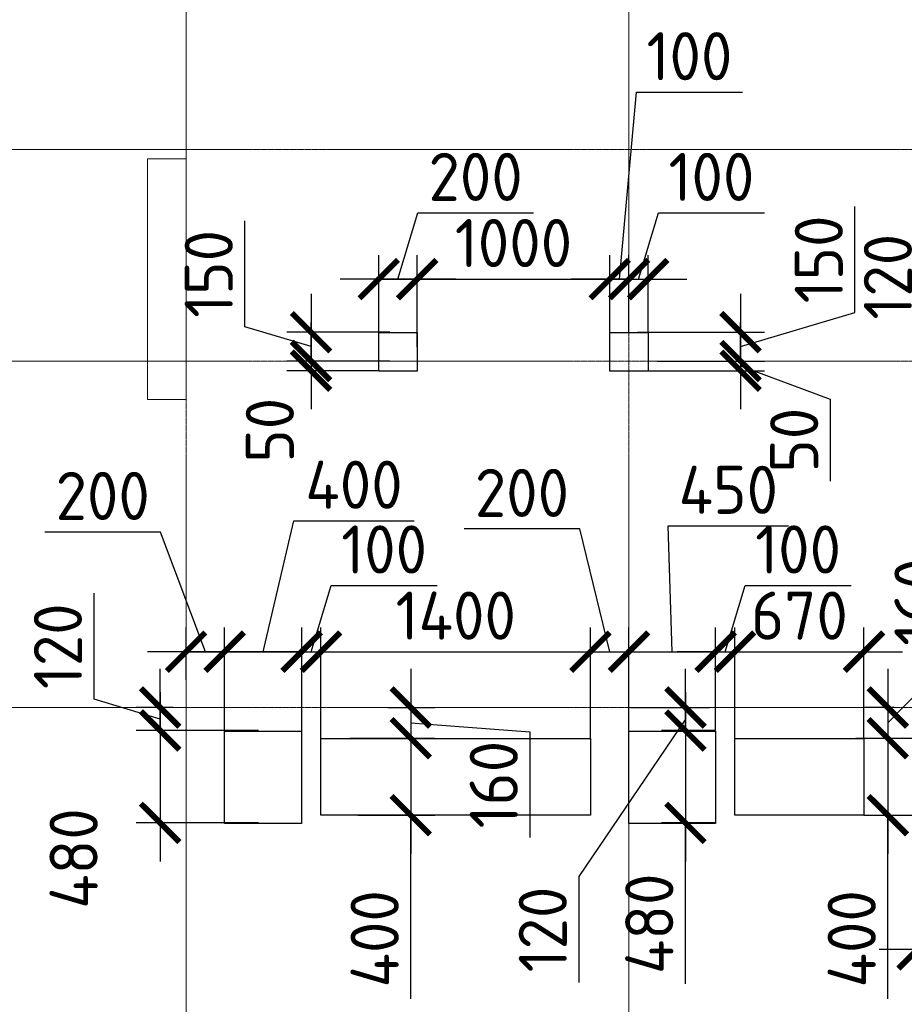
# Model space of a CAD drawing. Header units: millimetres. Extents: x -42044588 to 856694, y -806701 to 941911.
# Tile 109 of 256: x -165282 to -160688, y -333255 to -328138. Entities that reach past the tile are written whole.
import ezdxf

# ---------------------------------------------------------------- set-up
doc = ezdxf.new("R2010")
doc.units = ezdxf.units.MM
for name, pattern in [('______5', [1100, 800, -100, 100, -100]), ('DASHED', [7, 5, -2, 0]), ('осевая', [50.8, 31.75, -6.35, 6.35, -6.35])]:
    doc.linetypes.add(name, pattern=pattern)
doc.layers.add('Колонна_ бетон', color=7, linetype='Continuous', lineweight=50, true_color=0xb4b496)
for name, color, linetype, lineweight in [('Оси', 40, '______5', 18), ('Перекрытие ж_бетон', 1, 'Continuous', 30), ('РАЗМЕРЫ', 1, 'Continuous', 9)]:
    doc.layers.add(name, color=color, linetype=linetype, lineweight=lineweight)
doc.styles.add('GOST-2.304_Type-B', font='GOST_Common.ttf')
doc.dimstyles.new('СПДС', dxfattribs={"dimscale": 100, "dimtxt": 2.5, "dimasz": 2, "dimexe": 1.25, "dimexo": 0, "dimtad": 1, "dimdec": 0, "dimrnd": 5, "dimtxsty": 'GOST-2.304_Type-B', "dimblk": 'ARCHTICK', "dimcen": 2.5, "dimdle": 2, "dimclrd": 1, "dimclre": 1, "dimclrt": 1, "dimadec": 0, "dimazin": 2, "dimtfac": 0.75, "dimtdec": 0, "dimtmove": 1, "dimatfit": 3, "dimfxl": 0, "dimtolj": 1, "dimarcsym": 0})

# ---------------------------------------------------------------- blocks, each defined once
blk = doc.blocks.new('оси блок 2')
at = {"layer": 'Оси', "color": 16, "linetype": 'осевая', "lineweight": 0, "ltscale": 0.25, "transparency": 33554687}
for p, q in [((-54204.7, -322543), (-54204.7, -347914.1)), ((-51904.7, -322543), (-51904.7, -347914.1)), ((-89822.3, -332401.3), (-37238.5, -332401.3)), ((-89822.3, -333501.3), (-37238.5, -333501.3)), ((-89822.3, -335301.3), (-37238.5, -335301.3))]:
    blk.add_line(p, q, dxfattribs=at)
blk = doc.blocks.new('подложка стн 1-го этажа')
at = {"layer": 'Колонна_ бетон', "color": 252, "linetype": 'DASHED', "lineweight": 0, "ltscale": 0.5, "true_color": 0x939598, "transparency": 33554687}
for p, q in [((39343.8, 19961.8, -200), (39343.8, 19961.8, -200)), ((39543.8, 19961.8, -200), (39343.8, 19961.8, -200)), ((39343.8, 18711.8, -200), (39343.8, 19961.8, -200)), ((39543.8, 19961.8, -200), (39543.8, 19961.8, -200)), ((39543.8, 19961.8, -200), (39543.8, 18711.8, -200)), ((39343.8, 18711.8, -200), (39343.8, 18711.8, -200)), ((39543.8, 18711.8, -200), (39343.8, 18711.8, -200)), ((39543.8, 18711.8, -200), (39543.8, 18711.8, -200))]:
    blk.add_line(p, q, dxfattribs=at)
blk = doc.blocks.new('_ArchTick')
at = {"color": 0, "linetype": 'ByBlock', "const_width": 0.15}
blk.add_lwpolyline([(-0.5, -0.5), (0.5, 0.5)], dxfattribs=at)
blk = doc.blocks.new('*D3589')
at = {"layer": 'DEFPOINTS', "color": 0, "transparency": 16777216}
for p in [(-163817.9, -331422.4), (-164217.9, -332078.2), (-163817.9, -332072.1)]:
    blk.add_point(p, dxfattribs=at)
at = {"layer": 'РАЗМЕРЫ', "color": 1, "lineweight": -2, "transparency": 16777216}
for p, q in [((-164017.9, -331422.4), (-163858.8, -330742.2)), ((-163858.8, -330742.2), (-163233.8, -330742.2)), ((-164217.9, -332078.2), (-164217.9, -331297.4)), ((-163817.9, -332072.1), (-163817.9, -331297.4)), ((-164417.9, -331422.4), (-163617.9, -331422.4))]:
    blk.add_line(p, q, dxfattribs=at)
at = {"layer": 'РАЗМЕРЫ', "color": 1, "lineweight": -2, "transparency": 16777216, "xscale": 200, "yscale": 200, "zscale": 200, "rotation": 180}
blk.add_blockref('_ArchTick', (-164217.9, -331422.4), dxfattribs=at)
at = {"layer": 'РАЗМЕРЫ', "color": 1, "lineweight": -2, "transparency": 16777216, "xscale": 200, "yscale": 200, "zscale": 200}
blk.add_blockref('_ArchTick', (-163817.9, -331422.4), dxfattribs=at)
at = {"layer": 'РАЗМЕРЫ', "color": 1, "lineweight": 0, "transparency": 16777216, "insert": (-163546.3, -330554.7), "char_height": 250, "attachment_point": 5, "style": 'GOST-2.304_Type-B'}
blk.add_mtext('\\A1;400', dxfattribs=at)
blk = doc.blocks.new('*D3590')
at = {"layer": 'DEFPOINTS', "color": 0, "transparency": 16777216}
for p in [(-164042.9, -331832.1), (-164552.7, -332312.1), (-164042.9, -332312.1)]:
    blk.add_point(p, dxfattribs=at)
at = {"layer": 'РАЗМЕРЫ', "color": 1, "lineweight": -2, "transparency": 16777216}
for p, q in [((-164552.7, -331632.1), (-164552.7, -332512.1)), ((-164042.9, -331832.1), (-164677.7, -331832.1)), ((-164042.9, -332312.1), (-164677.7, -332312.1))]:
    blk.add_line(p, q, dxfattribs=at)
at = {"layer": 'РАЗМЕРЫ', "color": 1, "lineweight": -2, "transparency": 16777216, "xscale": 200, "yscale": 200, "zscale": 200}
for p, rotation in [((-164552.7, -331832.1), 90), ((-164552.7, -332312.1), 270)]:
    blk.add_blockref('_ArchTick', p, dxfattribs=dict(at, rotation=rotation))
at = {"layer": 'РАЗМЕРЫ', "color": 1, "lineweight": 0, "transparency": 16777216, "insert": (-165002.1, -332497), "char_height": 250, "attachment_point": 5, "rotation": 90, "style": 'GOST-2.304_Type-B'}
blk.add_mtext('\\A1;480', dxfattribs=at)
blk = doc.blocks.new('*D3604')
at = {"layer": 'DEFPOINTS', "color": 0, "transparency": 16777216}
for p in [(-159662.3, -329792.1), (-160242, -329912.1), (-159837.2, -329912.1)]:
    blk.add_point(p, dxfattribs=at)
at = {"layer": 'РАЗМЕРЫ', "color": 1, "lineweight": -2, "transparency": 16777216}
for p, q in [((-160585.8, -329749), (-160585.8, -329199)), ((-160242, -329792.1), (-160242, -329592.1)), ((-160242, -329852.1), (-160585.8, -329749)), ((-159662.3, -329792.1), (-160367, -329792.1)), ((-160242, -329792.1), (-160242, -329912.1)), ((-160242, -329792.1), (-160242, -329912.1)), ((-159837.2, -329912.1), (-160367, -329912.1)), ((-160242, -329912.1), (-160242, -330112.1))]:
    blk.add_line(p, q, dxfattribs=at)
at = {"layer": 'РАЗМЕРЫ', "color": 1, "lineweight": -2, "transparency": 16777216, "xscale": 200, "yscale": 200, "zscale": 200}
for p, rotation in [((-160242, -329792.1), 270), ((-160242, -329912.1), 90)]:
    blk.add_blockref('_ArchTick', p, dxfattribs=dict(at, rotation=rotation))
at = {"layer": 'РАЗМЕРЫ', "color": 1, "lineweight": 0, "transparency": 16777216, "insert": (-160773.3, -329474), "char_height": 250, "attachment_point": 5, "rotation": 90, "style": 'GOST-2.304_Type-B'}
blk.add_mtext('\\A1;120', dxfattribs=at)
blk = doc.blocks.new('*D3605')
at = {"layer": 'DEFPOINTS', "color": 0, "transparency": 16777216}
for p in [(-162117.9, -329486.3), (-162117.9, -329762.2, 4500), (-162217.9, -329816.8, 4500)]:
    blk.add_point(p, dxfattribs=at)
at = {"layer": 'РАЗМЕРЫ', "color": 1, "lineweight": -2, "transparency": 16777216}
for p, q in [((-162167.9, -329486.3), (-162078.9, -328515.5)), ((-162078.9, -328515.5), (-161528.9, -328515.5)), ((-162217.9, -329816.8), (-162217.9, -329361.3)), ((-162117.9, -329762.2), (-162117.9, -329361.3)), ((-162217.9, -329486.3), (-162417.9, -329486.3)), ((-162217.9, -329486.3), (-162117.9, -329486.3)), ((-162217.9, -329486.3), (-162117.9, -329486.3)), ((-162117.9, -329486.3), (-161917.9, -329486.3))]:
    blk.add_line(p, q, dxfattribs=at)
at = {"layer": 'РАЗМЕРЫ', "color": 1, "lineweight": -2, "transparency": 16777216, "xscale": 200, "yscale": 200, "zscale": 200}
blk.add_blockref('_ArchTick', (-162217.9, -329486.3), dxfattribs=at)
at = {"layer": 'РАЗМЕРЫ', "color": 1, "lineweight": -2, "transparency": 16777216, "xscale": 200, "yscale": 200, "zscale": 200, "rotation": 180}
blk.add_blockref('_ArchTick', (-162117.9, -329486.3), dxfattribs=at)
at = {"layer": 'РАЗМЕРЫ', "color": 1, "lineweight": 0, "transparency": 16777216, "insert": (-161803.9, -328328), "char_height": 250, "attachment_point": 5, "style": 'GOST-2.304_Type-B'}
blk.add_mtext('\\A1;100', dxfattribs=at)
blk = doc.blocks.new('*D3606')
at = {"layer": 'DEFPOINTS', "color": 0, "transparency": 16777216}
for p in [(-163417.7, -329486.3), (-163417.7, -329839.8), (-163217.7, -329839.8)]:
    blk.add_point(p, dxfattribs=at)
at = {"layer": 'РАЗМЕРЫ', "color": 1, "lineweight": -2, "transparency": 16777216}
for p, q in [((-163317.7, -329486.3), (-163214.5, -329142.6)), ((-163214.5, -329142.6), (-162614.5, -329142.6)), ((-163417.7, -329839.8), (-163417.7, -329361.3)), ((-163217.7, -329839.8), (-163217.7, -329361.3)), ((-163017.7, -329486.3), (-163617.7, -329486.3))]:
    blk.add_line(p, q, dxfattribs=at)
at = {"layer": 'РАЗМЕРЫ', "color": 1, "lineweight": -2, "transparency": 16777216, "xscale": 200, "yscale": 200, "zscale": 200, "rotation": 180}
blk.add_blockref('_ArchTick', (-163417.7, -329486.3), dxfattribs=at)
at = {"layer": 'РАЗМЕРЫ', "color": 1, "lineweight": -2, "transparency": 16777216, "xscale": 200, "yscale": 200, "zscale": 200}
blk.add_blockref('_ArchTick', (-163217.7, -329486.3), dxfattribs=at)
at = {"layer": 'РАЗМЕРЫ', "color": 1, "lineweight": 0, "transparency": 16777216, "insert": (-162914.5, -328955.1), "char_height": 250, "attachment_point": 5, "style": 'GOST-2.304_Type-B'}
blk.add_mtext('\\A1;200', dxfattribs=at)
blk = doc.blocks.new('*D3607')
at = {"layer": 'DEFPOINTS', "color": 0, "transparency": 16777216}
for p in [(-163359.2, -329762.1), (-163769.3, -329912.1), (-163359.2, -329912.1)]:
    blk.add_point(p, dxfattribs=at)
at = {"layer": 'РАЗМЕРЫ', "color": 1, "lineweight": -2, "transparency": 16777216}
for p, q in [((-164113.1, -329734), (-164113.1, -329184)), ((-163769.3, -329562.1), (-163769.3, -330112.1)), ((-163769.3, -329837.1), (-164113.1, -329734)), ((-163359.2, -329762.1), (-163894.3, -329762.1)), ((-163359.2, -329912.1), (-163894.3, -329912.1))]:
    blk.add_line(p, q, dxfattribs=at)
at = {"layer": 'РАЗМЕРЫ', "color": 1, "lineweight": -2, "transparency": 16777216, "xscale": 200, "yscale": 200, "zscale": 200}
for p, rotation in [((-163769.3, -329762.1), 90), ((-163769.3, -329912.1), 270)]:
    blk.add_blockref('_ArchTick', p, dxfattribs=dict(at, rotation=rotation))
at = {"layer": 'РАЗМЕРЫ', "color": 1, "lineweight": 0, "transparency": 16777216, "insert": (-164300.6, -329459), "char_height": 250, "attachment_point": 5, "rotation": 90, "style": 'GOST-2.304_Type-B'}
blk.add_mtext('\\A1;150', dxfattribs=at)
blk = doc.blocks.new('*D3608')
at = {"layer": 'DEFPOINTS', "color": 0, "transparency": 16777216}
for p in [(-162073.7, -329762.1), (-161971.1, -329912.1), (-161538.5, -329912.1)]:
    blk.add_point(p, dxfattribs=at)
at = {"layer": 'РАЗМЕРЫ', "color": 1, "lineweight": -2, "transparency": 16777216}
for p, q in [((-160944.7, -329659), (-160944.7, -329109)), ((-161538.5, -329562.1), (-161538.5, -330112.1)), ((-161538.5, -329837.1), (-160944.7, -329659)), ((-162073.7, -329762.1), (-161413.5, -329762.1)), ((-161971.1, -329912.1), (-161413.5, -329912.1))]:
    blk.add_line(p, q, dxfattribs=at)
at = {"layer": 'РАЗМЕРЫ', "color": 1, "lineweight": -2, "transparency": 16777216, "xscale": 200, "yscale": 200, "zscale": 200}
for p, rotation in [((-161538.5, -329762.1), 90), ((-161538.5, -329912.1), 270)]:
    blk.add_blockref('_ArchTick', p, dxfattribs=dict(at, rotation=rotation))
at = {"layer": 'РАЗМЕРЫ', "color": 1, "lineweight": 0, "transparency": 16777216, "insert": (-161132.2, -329384), "char_height": 250, "attachment_point": 5, "rotation": 90, "style": 'GOST-2.304_Type-B'}
blk.add_mtext('\\A1;150', dxfattribs=at)
blk = doc.blocks.new('*D3735')
at = {"layer": 'DEFPOINTS', "color": 0, "transparency": 16777216}
for p in [(-164552.7, -331712.1), (-164485.4, -331712.1), (-164042.9, -331832.1)]:
    blk.add_point(p, dxfattribs=at)
at = {"layer": 'РАЗМЕРЫ', "color": 1, "lineweight": -2, "transparency": 16777216}
for p, q in [((-164896.4, -331669), (-164896.4, -331119)), ((-164552.7, -331712.1), (-164552.7, -331512.1)), ((-164552.7, -331772.1), (-164896.4, -331669)), ((-164485.4, -331712.1), (-164677.7, -331712.1)), ((-164552.7, -331832.1), (-164552.7, -331712.1)), ((-164552.7, -331832.1), (-164552.7, -331712.1)), ((-164042.9, -331832.1), (-164677.7, -331832.1)), ((-164552.7, -331832.1), (-164552.7, -332032.1))]:
    blk.add_line(p, q, dxfattribs=at)
at = {"layer": 'РАЗМЕРЫ', "color": 1, "lineweight": -2, "transparency": 16777216, "xscale": 200, "yscale": 200, "zscale": 200}
for p, rotation in [((-164552.7, -331712.1), 270), ((-164552.7, -331832.1), 90)]:
    blk.add_blockref('_ArchTick', p, dxfattribs=dict(at, rotation=rotation))
at = {"layer": 'РАЗМЕРЫ', "color": 1, "lineweight": 0, "transparency": 16777216, "insert": (-165083.9, -331394), "char_height": 250, "attachment_point": 5, "rotation": 90, "style": 'GOST-2.304_Type-B'}
blk.add_mtext('\\A1;120', dxfattribs=at)
blk = doc.blocks.new('*D3736')
at = {"layer": 'DEFPOINTS', "color": 0, "transparency": 16777216}
for p in [(-164417.9, -331422.4), (-164417.9, -331568.5), (-164217.9, -332078.2)]:
    blk.add_point(p, dxfattribs=at)
at = {"layer": 'РАЗМЕРЫ', "color": 1, "lineweight": -2, "transparency": 16777216}
for p, q in [((-164551.3, -330800.5), (-165151.3, -330800.5)), ((-164317.9, -331422.4), (-164551.3, -330800.5)), ((-164417.9, -331568.5), (-164417.9, -331297.4)), ((-164217.9, -332078.2), (-164217.9, -331297.4)), ((-164017.9, -331422.4), (-164617.9, -331422.4))]:
    blk.add_line(p, q, dxfattribs=at)
at = {"layer": 'РАЗМЕРЫ', "color": 1, "lineweight": -2, "transparency": 16777216, "xscale": 200, "yscale": 200, "zscale": 200, "rotation": 180}
blk.add_blockref('_ArchTick', (-164417.9, -331422.4), dxfattribs=at)
at = {"layer": 'РАЗМЕРЫ', "color": 1, "lineweight": -2, "transparency": 16777216, "xscale": 200, "yscale": 200, "zscale": 200}
blk.add_blockref('_ArchTick', (-164217.9, -331422.4), dxfattribs=at)
at = {"layer": 'РАЗМЕРЫ', "color": 1, "lineweight": 0, "transparency": 16777216, "insert": (-164851.3, -330613), "char_height": 250, "attachment_point": 5, "style": 'GOST-2.304_Type-B'}
blk.add_mtext('\\A1;200', dxfattribs=at)
blk = doc.blocks.new('*D3615')
at = {"layer": 'DEFPOINTS', "color": 0, "transparency": 16777216}
for p in [(-163359.2, -329912.1), (-163769.3, -329962.1), (-163417.7, -329962.1)]:
    blk.add_point(p, dxfattribs=at)
at = {"layer": 'РАЗМЕРЫ', "color": 1, "lineweight": -2, "transparency": 16777216}
for p, q in [((-163769.3, -329912.1), (-163769.3, -329712.1)), ((-163359.2, -329912.1), (-163894.3, -329912.1)), ((-163769.3, -329912.1), (-163769.3, -329962.1)), ((-163417.7, -329962.1), (-163894.3, -329962.1)), ((-163769.3, -329962.1), (-163769.3, -330162.1))]:
    blk.add_line(p, q, dxfattribs=at)
at = {"layer": 'РАЗМЕРЫ', "color": 1, "lineweight": -2, "transparency": 16777216, "xscale": 200, "yscale": 200, "zscale": 200}
for p, rotation in [((-163769.3, -329912.1), 270), ((-163769.3, -329962.1), 90)]:
    blk.add_blockref('_ArchTick', p, dxfattribs=dict(at, rotation=rotation))
at = {"layer": 'РАЗМЕРЫ', "color": 1, "lineweight": 0, "transparency": 16777216, "insert": (-163983.1, -330271.8), "char_height": 250, "attachment_point": 5, "rotation": 90, "style": 'GOST-2.304_Type-B'}
blk.add_mtext('\\A1;50', dxfattribs=at)
blk = doc.blocks.new('*D3616')
at = {"layer": 'DEFPOINTS', "color": 0, "transparency": 16777216}
for p in [(-162217.9, -329486.3), (-162217.9, -329641.4), (-163217.7, -329839.8)]:
    blk.add_point(p, dxfattribs=at)
at = {"layer": 'РАЗМЕРЫ', "color": 1, "lineweight": -2, "transparency": 16777216}
for p, q in [((-163217.7, -329839.8), (-163217.7, -329361.3)), ((-162217.9, -329641.4), (-162217.9, -329361.3)), ((-163417.7, -329486.3), (-162017.9, -329486.3))]:
    blk.add_line(p, q, dxfattribs=at)
at = {"layer": 'РАЗМЕРЫ', "color": 1, "lineweight": -2, "transparency": 16777216, "xscale": 200, "yscale": 200, "zscale": 200, "rotation": 180}
blk.add_blockref('_ArchTick', (-163217.7, -329486.3), dxfattribs=at)
at = {"layer": 'РАЗМЕРЫ', "color": 1, "lineweight": -2, "transparency": 16777216, "xscale": 200, "yscale": 200, "zscale": 200}
blk.add_blockref('_ArchTick', (-162217.9, -329486.3), dxfattribs=at)
at = {"layer": 'РАЗМЕРЫ', "color": 1, "lineweight": 0, "transparency": 16777216, "insert": (-162717.8, -329298.8), "char_height": 250, "attachment_point": 5, "style": 'GOST-2.304_Type-B'}
blk.add_mtext('\\A1;1000', dxfattribs=at)
blk = doc.blocks.new('*D3617')
at = {"layer": 'DEFPOINTS', "color": 0, "transparency": 16777216}
for p in [(-162017.9, -329486.3), (-162117.9, -329762.2, 4500), (-162017.9, -329762.2, 4500)]:
    blk.add_point(p, dxfattribs=at)
at = {"layer": 'РАЗМЕРЫ', "color": 1, "lineweight": -2, "transparency": 16777216}
for p, q in [((-162067.9, -329486.3), (-161964.8, -329142.6)), ((-161964.8, -329142.6), (-161414.8, -329142.6)), ((-162117.9, -329762.2), (-162117.9, -329361.3)), ((-162017.9, -329762.2), (-162017.9, -329361.3)), ((-162117.9, -329486.3), (-162317.9, -329486.3)), ((-162117.9, -329486.3), (-162017.9, -329486.3)), ((-162117.9, -329486.3), (-162017.9, -329486.3)), ((-162017.9, -329486.3), (-161817.9, -329486.3))]:
    blk.add_line(p, q, dxfattribs=at)
at = {"layer": 'РАЗМЕРЫ', "color": 1, "lineweight": -2, "transparency": 16777216, "xscale": 200, "yscale": 200, "zscale": 200}
blk.add_blockref('_ArchTick', (-162117.9, -329486.3), dxfattribs=at)
at = {"layer": 'РАЗМЕРЫ', "color": 1, "lineweight": -2, "transparency": 16777216, "xscale": 200, "yscale": 200, "zscale": 200, "rotation": 180}
blk.add_blockref('_ArchTick', (-162017.9, -329486.3), dxfattribs=at)
at = {"layer": 'РАЗМЕРЫ', "color": 1, "lineweight": 0, "transparency": 16777216, "insert": (-161689.8, -328955.1), "char_height": 250, "attachment_point": 5, "style": 'GOST-2.304_Type-B'}
blk.add_mtext('\\A1;100', dxfattribs=at)
blk = doc.blocks.new('*D3618')
at = {"layer": 'DEFPOINTS', "color": 0, "transparency": 16777216}
for p in [(-161971.1, -329912.1), (-162017.9, -329962.2, 4500), (-161538.5, -329962.2)]:
    blk.add_point(p, dxfattribs=at)
at = {"layer": 'РАЗМЕРЫ', "color": 1, "lineweight": -2, "transparency": 16777216}
for p, q in [((-161538.5, -329912.1), (-161538.5, -329712.1)), ((-161971.1, -329912.1), (-161413.5, -329912.1)), ((-161538.5, -329912.1), (-161538.5, -329962.2)), ((-161538.5, -329912.1), (-161538.5, -329962.2)), ((-161538.5, -329937.2), (-161072.3, -330110.8)), ((-162017.9, -329962.2), (-161413.5, -329962.2)), ((-161538.5, -329962.2), (-161538.5, -330162.2)), ((-161072.3, -330110.8), (-161072.3, -330535.8))]:
    blk.add_line(p, q, dxfattribs=at)
at = {"layer": 'РАЗМЕРЫ', "color": 1, "lineweight": -2, "transparency": 16777216, "xscale": 200, "yscale": 200, "zscale": 200}
for p, rotation in [((-161538.5, -329912.1), 270), ((-161538.5, -329962.2), 90)]:
    blk.add_blockref('_ArchTick', p, dxfattribs=dict(at, rotation=rotation))
at = {"layer": 'РАЗМЕРЫ', "color": 1, "lineweight": 0, "transparency": 16777216, "insert": (-161259.8, -330323.3), "char_height": 250, "attachment_point": 5, "rotation": 90, "style": 'GOST-2.304_Type-B'}
blk.add_mtext('\\A1;50', dxfattribs=at)
blk = doc.blocks.new('*D3659')
at = {"layer": 'DEFPOINTS', "color": 0, "transparency": 16777216}
for p in [(-163717.7, -331422.4), (-163717.7, -331872.1), (-163817.9, -332072.1)]:
    blk.add_point(p, dxfattribs=at)
at = {"layer": 'РАЗМЕРЫ', "color": 1, "lineweight": -2, "transparency": 16777216}
for p, q in [((-163767.8, -331422.4), (-163664.7, -331078.6)), ((-163664.7, -331078.6), (-163114.7, -331078.6)), ((-163817.9, -332072.1), (-163817.9, -331297.4)), ((-163717.7, -331872.1), (-163717.7, -331297.4)), ((-163817.9, -331422.4), (-164017.9, -331422.4)), ((-163817.9, -331422.4), (-163717.7, -331422.4)), ((-163817.9, -331422.4), (-163717.7, -331422.4)), ((-163717.7, -331422.4), (-163517.7, -331422.4))]:
    blk.add_line(p, q, dxfattribs=at)
at = {"layer": 'РАЗМЕРЫ', "color": 1, "lineweight": -2, "transparency": 16777216, "xscale": 200, "yscale": 200, "zscale": 200}
blk.add_blockref('_ArchTick', (-163817.9, -331422.4), dxfattribs=at)
at = {"layer": 'РАЗМЕРЫ', "color": 1, "lineweight": -2, "transparency": 16777216, "xscale": 200, "yscale": 200, "zscale": 200, "rotation": 180}
blk.add_blockref('_ArchTick', (-163717.7, -331422.4), dxfattribs=at)
at = {"layer": 'РАЗМЕРЫ', "color": 1, "lineweight": 0, "transparency": 16777216, "insert": (-163389.7, -330891.1), "char_height": 250, "attachment_point": 5, "style": 'GOST-2.304_Type-B'}
blk.add_mtext('\\A1;100', dxfattribs=at)
blk = doc.blocks.new('*D3660')
at = {"layer": 'DEFPOINTS', "color": 0, "transparency": 16777216}
for p in [(-162317.7, -331422.4), (-163717.7, -331872.1), (-162317.7, -331872.1)]:
    blk.add_point(p, dxfattribs=at)
at = {"layer": 'РАЗМЕРЫ', "color": 1, "lineweight": -2, "transparency": 16777216}
for p, q in [((-163717.7, -331872.1), (-163717.7, -331297.4)), ((-162317.7, -331872.1), (-162317.7, -331297.4)), ((-163917.7, -331422.4), (-162117.7, -331422.4))]:
    blk.add_line(p, q, dxfattribs=at)
at = {"layer": 'РАЗМЕРЫ', "color": 1, "lineweight": -2, "transparency": 16777216, "xscale": 200, "yscale": 200, "zscale": 200, "rotation": 180}
blk.add_blockref('_ArchTick', (-163717.7, -331422.4), dxfattribs=at)
at = {"layer": 'РАЗМЕРЫ', "color": 1, "lineweight": -2, "transparency": 16777216, "xscale": 200, "yscale": 200, "zscale": 200}
blk.add_blockref('_ArchTick', (-162317.7, -331422.4), dxfattribs=at)
at = {"layer": 'РАЗМЕРЫ', "color": 1, "lineweight": 0, "transparency": 16777216, "insert": (-163017.7, -331234.9), "char_height": 250, "attachment_point": 5, "style": 'GOST-2.304_Type-B'}
blk.add_mtext('\\A1;1400', dxfattribs=at)
blk = doc.blocks.new('*D3661')
at = {"layer": 'DEFPOINTS', "color": 0, "transparency": 16777216}
for p in [(-162117.9, -331422.4), (-162117.9, -331832.1), (-162317.7, -331872.1)]:
    blk.add_point(p, dxfattribs=at)
at = {"layer": 'РАЗМЕРЫ', "color": 1, "lineweight": -2, "transparency": 16777216}
for p, q in [((-162373.9, -330784.7), (-162973.9, -330784.7)), ((-162217.8, -331422.4), (-162373.9, -330784.7)), ((-162317.7, -331872.1), (-162317.7, -331297.4)), ((-162117.9, -331832.1), (-162117.9, -331297.4)), ((-162517.7, -331422.4), (-161917.9, -331422.4))]:
    blk.add_line(p, q, dxfattribs=at)
at = {"layer": 'РАЗМЕРЫ', "color": 1, "lineweight": -2, "transparency": 16777216, "xscale": 200, "yscale": 200, "zscale": 200, "rotation": 180}
blk.add_blockref('_ArchTick', (-162317.7, -331422.4), dxfattribs=at)
at = {"layer": 'РАЗМЕРЫ', "color": 1, "lineweight": -2, "transparency": 16777216, "xscale": 200, "yscale": 200, "zscale": 200}
blk.add_blockref('_ArchTick', (-162117.9, -331422.4), dxfattribs=at)
at = {"layer": 'РАЗМЕРЫ', "color": 1, "lineweight": 0, "transparency": 16777216, "insert": (-162673.9, -330597.2), "char_height": 250, "attachment_point": 5, "style": 'GOST-2.304_Type-B'}
blk.add_mtext('\\A1;200', dxfattribs=at)
blk = doc.blocks.new('*D3662')
at = {"layer": 'DEFPOINTS', "color": 0, "transparency": 16777216}
for p in [(-161667.9, -331422.4), (-162117.9, -331832.1), (-161667.9, -331832.1)]:
    blk.add_point(p, dxfattribs=at)
at = {"layer": 'РАЗМЕРЫ', "color": 1, "lineweight": -2, "transparency": 16777216}
for p, q in [((-161892.9, -331422.4), (-161914.5, -330768.7)), ((-161914.5, -330768.7), (-161289.5, -330768.7)), ((-162117.9, -331832.1), (-162117.9, -331297.4)), ((-161667.9, -331832.1), (-161667.9, -331297.4)), ((-162317.9, -331422.4), (-161467.9, -331422.4))]:
    blk.add_line(p, q, dxfattribs=at)
at = {"layer": 'РАЗМЕРЫ', "color": 1, "lineweight": -2, "transparency": 16777216, "xscale": 200, "yscale": 200, "zscale": 200, "rotation": 180}
blk.add_blockref('_ArchTick', (-162117.9, -331422.4), dxfattribs=at)
at = {"layer": 'РАЗМЕРЫ', "color": 1, "lineweight": -2, "transparency": 16777216, "xscale": 200, "yscale": 200, "zscale": 200}
blk.add_blockref('_ArchTick', (-161667.9, -331422.4), dxfattribs=at)
at = {"layer": 'РАЗМЕРЫ', "color": 1, "lineweight": 0, "transparency": 16777216, "insert": (-161602, -330581.2), "char_height": 250, "attachment_point": 5, "style": 'GOST-2.304_Type-B'}
blk.add_mtext('\\A1;450', dxfattribs=at)
blk = doc.blocks.new('*D3663')
at = {"layer": 'DEFPOINTS', "color": 0, "transparency": 16777216}
for p in [(-161567.7, -331422.4), (-161667.9, -331832.1), (-161567.7, -331872.1)]:
    blk.add_point(p, dxfattribs=at)
at = {"layer": 'РАЗМЕРЫ', "color": 1, "lineweight": -2, "transparency": 16777216}
for p, q in [((-161617.8, -331422.4), (-161514.7, -331078.6)), ((-161514.7, -331078.6), (-160964.7, -331078.6)), ((-161667.9, -331832.1), (-161667.9, -331297.4)), ((-161567.7, -331872.1), (-161567.7, -331297.4)), ((-161667.9, -331422.4), (-161867.9, -331422.4)), ((-161667.9, -331422.4), (-161567.7, -331422.4)), ((-161667.9, -331422.4), (-161567.7, -331422.4)), ((-161567.7, -331422.4), (-161367.7, -331422.4))]:
    blk.add_line(p, q, dxfattribs=at)
at = {"layer": 'РАЗМЕРЫ', "color": 1, "lineweight": -2, "transparency": 16777216, "xscale": 200, "yscale": 200, "zscale": 200}
blk.add_blockref('_ArchTick', (-161667.9, -331422.4), dxfattribs=at)
at = {"layer": 'РАЗМЕРЫ', "color": 1, "lineweight": -2, "transparency": 16777216, "xscale": 200, "yscale": 200, "zscale": 200, "rotation": 180}
blk.add_blockref('_ArchTick', (-161567.7, -331422.4), dxfattribs=at)
at = {"layer": 'РАЗМЕРЫ', "color": 1, "lineweight": 0, "transparency": 16777216, "insert": (-161239.7, -330891.1), "char_height": 250, "attachment_point": 5, "style": 'GOST-2.304_Type-B'}
blk.add_mtext('\\A1;100', dxfattribs=at)
blk = doc.blocks.new('*D3664')
at = {"layer": 'DEFPOINTS', "color": 0, "transparency": 16777216}
for p in [(-160897.7, -331422.4), (-161567.7, -331872.1), (-160897.7, -331872.1)]:
    blk.add_point(p, dxfattribs=at)
at = {"layer": 'РАЗМЕРЫ', "color": 1, "lineweight": -2, "transparency": 16777216}
for p, q in [((-161567.7, -331872.1), (-161567.7, -331297.4)), ((-160897.7, -331872.1), (-160897.7, -331297.4)), ((-161767.7, -331422.4), (-160697.7, -331422.4))]:
    blk.add_line(p, q, dxfattribs=at)
at = {"layer": 'РАЗМЕРЫ', "color": 1, "lineweight": -2, "transparency": 16777216, "xscale": 200, "yscale": 200, "zscale": 200, "rotation": 180}
blk.add_blockref('_ArchTick', (-161567.7, -331422.4), dxfattribs=at)
at = {"layer": 'РАЗМЕРЫ', "color": 1, "lineweight": -2, "transparency": 16777216, "xscale": 200, "yscale": 200, "zscale": 200}
blk.add_blockref('_ArchTick', (-160897.7, -331422.4), dxfattribs=at)
at = {"layer": 'РАЗМЕРЫ', "color": 1, "lineweight": 0, "transparency": 16777216, "insert": (-161232.7, -331234.9), "char_height": 250, "attachment_point": 5, "style": 'GOST-2.304_Type-B'}
blk.add_mtext('\\A1;670', dxfattribs=at)
blk = doc.blocks.new('*D3753')
at = {"layer": 'DEFPOINTS', "color": 0, "transparency": 16777216}
for p in [(-160743.2, -331712.1), (-160940.6, -331872.1), (-160773.6, -331872.1)]:
    blk.add_point(p, dxfattribs=at)
at = {"layer": 'РАЗМЕРЫ', "color": 1, "lineweight": -2, "transparency": 16777216}
for p, q in [((-160426.8, -331439), (-160426.8, -330889)), ((-160773.6, -331792.1), (-160426.8, -331439)), ((-160773.6, -331512.1), (-160773.6, -332072.1)), ((-160743.2, -331712.1), (-160898.6, -331712.1)), ((-160940.6, -331872.1), (-160648.6, -331872.1))]:
    blk.add_line(p, q, dxfattribs=at)
at = {"layer": 'РАЗМЕРЫ', "color": 1, "lineweight": -2, "transparency": 16777216, "xscale": 200, "yscale": 200, "zscale": 200}
for p, rotation in [((-160773.6, -331712.1), 90), ((-160773.6, -331872.1), 270)]:
    blk.add_blockref('_ArchTick', p, dxfattribs=dict(at, rotation=rotation))
at = {"layer": 'РАЗМЕРЫ', "color": 1, "lineweight": 0, "transparency": 16777216, "insert": (-160614.3, -331164), "char_height": 250, "attachment_point": 5, "rotation": 90, "style": 'GOST-2.304_Type-B'}
blk.add_mtext('\\A1;160', dxfattribs=at)
blk = doc.blocks.new('*D3665')
at = {"layer": 'DEFPOINTS', "color": 0, "transparency": 16777216}
for p in [(-160940.6, -331872.1), (-160897.7, -332272.1), (-160773.6, -332272.1)]:
    blk.add_point(p, dxfattribs=at)
at = {"layer": 'РАЗМЕРЫ', "color": 1, "lineweight": -2, "transparency": 16777216}
for p, q in [((-160773.6, -331672.1), (-160773.6, -332472.1)), ((-160940.6, -331872.1), (-160648.6, -331872.1)), ((-160897.7, -332272.1), (-160648.6, -332272.1)), ((-160773.6, -333226.8), (-160773.6, -332272.1))]:
    blk.add_line(p, q, dxfattribs=at)
at = {"layer": 'РАЗМЕРЫ', "color": 1, "lineweight": -2, "transparency": 16777216, "xscale": 200, "yscale": 200, "zscale": 200}
for p, rotation in [((-160773.6, -331872.1), 90), ((-160773.6, -332272.1), 270)]:
    blk.add_blockref('_ArchTick', p, dxfattribs=dict(at, rotation=rotation))
at = {"layer": 'РАЗМЕРЫ', "color": 1, "lineweight": 0, "transparency": 16777216, "insert": (-160961.1, -332914.3), "char_height": 250, "attachment_point": 5, "rotation": 90, "style": 'GOST-2.304_Type-B'}
blk.add_mtext('\\A1;400', dxfattribs=at)
blk = doc.blocks.new('*D3666')
at = {"layer": 'DEFPOINTS', "color": 0, "transparency": 16777216}
for p in [(-161667.9, -331832.1), (-161824.8, -332312.1), (-161667.9, -332312.1)]:
    blk.add_point(p, dxfattribs=at)
at = {"layer": 'РАЗМЕРЫ', "color": 1, "lineweight": -2, "transparency": 16777216}
for p, q in [((-161824.8, -331632.1), (-161824.8, -332512.1)), ((-161667.9, -331832.1), (-161949.8, -331832.1)), ((-161667.9, -332312.1), (-161949.8, -332312.1)), ((-161824.8, -333148.8), (-161824.8, -332312.1))]:
    blk.add_line(p, q, dxfattribs=at)
at = {"layer": 'РАЗМЕРЫ', "color": 1, "lineweight": -2, "transparency": 16777216, "xscale": 200, "yscale": 200, "zscale": 200}
for p, rotation in [((-161824.8, -331832.1), 90), ((-161824.8, -332312.1), 270)]:
    blk.add_blockref('_ArchTick', p, dxfattribs=dict(at, rotation=rotation))
at = {"layer": 'РАЗМЕРЫ', "color": 1, "lineweight": 0, "transparency": 16777216, "insert": (-162012.3, -332836.3), "char_height": 250, "attachment_point": 5, "rotation": 90, "style": 'GOST-2.304_Type-B'}
blk.add_mtext('\\A1;480', dxfattribs=at)
blk = doc.blocks.new('*D3667')
at = {"layer": 'DEFPOINTS', "color": 0, "transparency": 16777216}
for p in [(-162110.4, -331712.1), (-161824.8, -331712.1), (-161667.9, -331832.1)]:
    blk.add_point(p, dxfattribs=at)
at = {"layer": 'РАЗМЕРЫ', "color": 1, "lineweight": -2, "transparency": 16777216}
for p, q in [((-161824.8, -331712.1), (-161824.8, -331512.1)), ((-162110.4, -331712.1), (-161699.8, -331712.1)), ((-161824.8, -331832.1), (-161824.8, -331712.1)), ((-161824.8, -331832.1), (-161824.8, -331712.1)), ((-161824.8, -331772.1), (-162378.2, -332590.9)), ((-161667.9, -331832.1), (-161949.8, -331832.1)), ((-161824.8, -331832.1), (-161824.8, -332032.1)), ((-162378.2, -332590.9), (-162378.2, -333140.9))]:
    blk.add_line(p, q, dxfattribs=at)
at = {"layer": 'РАЗМЕРЫ', "color": 1, "lineweight": -2, "transparency": 16777216, "xscale": 200, "yscale": 200, "zscale": 200}
for p, rotation in [((-161824.8, -331712.1), 270), ((-161824.8, -331832.1), 90)]:
    blk.add_blockref('_ArchTick', p, dxfattribs=dict(at, rotation=rotation))
at = {"layer": 'РАЗМЕРЫ', "color": 1, "lineweight": 0, "transparency": 16777216, "insert": (-162565.7, -332865.9), "char_height": 250, "attachment_point": 5, "rotation": 90, "style": 'GOST-2.304_Type-B'}
blk.add_mtext('\\A1;120', dxfattribs=at)
blk = doc.blocks.new('*D3668')
at = {"layer": 'DEFPOINTS', "color": 0, "transparency": 16777216}
for p in [(-163370.8, -331712.1), (-163567, -331872.1), (-163251.2, -331872.1)]:
    blk.add_point(p, dxfattribs=at)
at = {"layer": 'РАЗМЕРЫ', "color": 1, "lineweight": -2, "transparency": 16777216}
for p, q in [((-163251.2, -331512.1), (-163251.2, -332072.1)), ((-163370.8, -331712.1), (-163126.2, -331712.1)), ((-163251.2, -331792.1), (-162632.8, -331838.2)), ((-162632.8, -331838.2), (-162632.8, -332388.2)), ((-163567, -331872.1), (-163126.2, -331872.1))]:
    blk.add_line(p, q, dxfattribs=at)
at = {"layer": 'РАЗМЕРЫ', "color": 1, "lineweight": -2, "transparency": 16777216, "xscale": 200, "yscale": 200, "zscale": 200}
for p, rotation in [((-163251.2, -331712.1), 90), ((-163251.2, -331872.1), 270)]:
    blk.add_blockref('_ArchTick', p, dxfattribs=dict(at, rotation=rotation))
at = {"layer": 'РАЗМЕРЫ', "color": 1, "lineweight": 0, "transparency": 16777216, "insert": (-162820.3, -332113.2), "char_height": 250, "attachment_point": 5, "rotation": 90, "style": 'GOST-2.304_Type-B'}
blk.add_mtext('\\A1;160', dxfattribs=at)
blk = doc.blocks.new('*D3669')
at = {"layer": 'DEFPOINTS', "color": 0, "transparency": 16777216}
for p in [(-163567, -331872.1), (-163525.4, -332272.1), (-163251.2, -332272.1)]:
    blk.add_point(p, dxfattribs=at)
at = {"layer": 'РАЗМЕРЫ', "color": 1, "lineweight": -2, "transparency": 16777216}
for p, q in [((-163251.2, -331672.1), (-163251.2, -332472.1)), ((-163567, -331872.1), (-163126.2, -331872.1)), ((-163525.4, -332272.1), (-163126.2, -332272.1)), ((-163251.2, -333226.8), (-163251.2, -332272.1))]:
    blk.add_line(p, q, dxfattribs=at)
at = {"layer": 'РАЗМЕРЫ', "color": 1, "lineweight": -2, "transparency": 16777216, "xscale": 200, "yscale": 200, "zscale": 200}
for p, rotation in [((-163251.2, -331872.1), 90), ((-163251.2, -332272.1), 270)]:
    blk.add_blockref('_ArchTick', p, dxfattribs=dict(at, rotation=rotation))
at = {"layer": 'РАЗМЕРЫ', "color": 1, "lineweight": 0, "transparency": 16777216, "insert": (-163438.7, -332914.3), "char_height": 250, "attachment_point": 5, "rotation": 90, "style": 'GOST-2.304_Type-B'}
blk.add_mtext('\\A1;400', dxfattribs=at)
blk = doc.blocks.new('*D6911')
at = {"layer": 'DEFPOINTS', "color": 0, "transparency": 16777216}
for p in [(-160478.4, -332291.6), (-160618.4, -332312.1, 360), (-160478.4, -332968.4)]:
    blk.add_point(p, dxfattribs=at)
at = {"layer": 'РАЗМЕРЫ', "color": 1, "lineweight": -2, "transparency": 16777216}
for p, q in [((-160478.4, -332291.6), (-160478.4, -333093.4)), ((-160618.4, -332312.1), (-160618.4, -333093.4)), ((-160818.4, -332968.4), (-160278.4, -332968.4)), ((-160548.4, -332968.4), (-160774.6, -334577.1)), ((-160774.6, -334577.1), (-161349.6, -334577.1))]:
    blk.add_line(p, q, dxfattribs=at)
at = {"layer": 'РАЗМЕРЫ', "color": 1, "lineweight": -2, "transparency": 16777216, "xscale": 200, "yscale": 200, "zscale": 200, "rotation": 180}
blk.add_blockref('_ArchTick', (-160618.4, -332968.4), dxfattribs=at)
at = {"layer": 'РАЗМЕРЫ', "color": 1, "lineweight": -2, "transparency": 16777216, "xscale": 200, "yscale": 200, "zscale": 200}
blk.add_blockref('_ArchTick', (-160478.4, -332968.4), dxfattribs=at)
at = {"layer": 'РАЗМЕРЫ', "color": 1, "lineweight": 0, "transparency": 16777216, "insert": (-161062.1, -334389.6), "char_height": 250, "attachment_point": 5, "style": 'GOST-2.304_Type-B'}
blk.add_mtext('\\A1;140', dxfattribs=at)
blk = doc.blocks.new('блочина')
at = {"layer": 'Перекрытие ж_бетон', "color": 4, "ltscale": 100}
blk.add_lwpolyline([(136313.1, 60027.6), (136113.1, 60027.6), (136113.1, 60227.6), (136313.1, 60227.6)], close=True, dxfattribs=at)
at = {"layer": 'Перекрытие ж_бетон', "color": 4, "ltscale": 100, "elevation": 4500}
blk.add_lwpolyline([(137512.8, 60027.6), (137312.8, 60027.6), (137312.8, 60227.6), (137512.8, 60227.6)], close=True, dxfattribs=at)
at = {"layer": 'Перекрытие ж_бетон', "color": 4}
for points in [[(135312.8, 58157.6), (135712.8, 58157.6), (135712.8, 57677.6), (135312.8, 57677.6)], [(137412.8, 58157.6), (137862.8, 58157.6), (137862.8, 57677.6), (137412.8, 57677.6)], [(135813, 57719.6), (135813, 58119.6), (137213, 58119.6), (137213, 57719.6)], [(137963, 57719.6), (137963, 58119.6), (138633, 58119.6), (138633, 57719.6)]]:
    blk.add_lwpolyline(points, close=True, dxfattribs=at)

msp = doc.modelspace()

# ---------------------------------------------------------------- block references
for name, p in [('подложка стн 1-го этажа', (-203961.961, -348823.931, 560)), ('блочина', (-299530.954, -389992.167))]:
    msp.add_blockref(name, p)
at = {"layer": 'РАЗМЕРЫ'}
msp.add_blockref('оси блок 2', (-110213.32, 3589.186), dxfattribs=at)

# ---------------------------------------------------------------- dimensions: what is measured, and where the dimension line sits
at = {"layer": 'РАЗМЕРЫ', "lineweight": 0}
for base, p1, p2, picture, middle in [((-162117.896, -329486.346), (-162217.894, -329816.784, 4500), (-162117.896, -329762.179, 4500), '*D3605', (-162016.357, -328515.462)), ((-163817.894, -331422.396), (-164217.896, -332078.222), (-163817.894, -332072.136), '*D3589', (-163796.297, -330742.184)), ((-164417.896, -331422.396), (-164217.896, -332078.222), (-164417.896, -331568.463), '*D3736', (-164613.794, -330800.51)), ((-162117.896, -331422.396), (-162317.691, -331872.136), (-162117.896, -331832.136), '*D3661', (-162436.366, -330784.661)), ((-161667.894, -331422.396), (-162117.896, -331832.136), (-161667.894, -331832.136), '*D3662', (-161852.017, -330768.732))]:
    dim = msp.add_linear_dim(base=base, p1=p1, p2=p2, dimstyle='СПДС', override={"dimrnd": 5}, dxfattribs=at)
    dim.commit()
    dim.dimension.update_dxf_attribs({"geometry": picture, "text_midpoint": middle, "dimtype": 160})
for base, p1, p2, picture, middle in [((-163417.663, -329486.346), (-163217.663, -329839.789), (-163417.663, -329839.789), '*D3606', (-163152.038, -328955.096)), ((-162017.894, -329486.346), (-162117.896, -329762.179, 4500), (-162017.894, -329762.179, 4500), '*D3617', (-161902.27, -328955.096)), ((-162217.894, -329486.346), (-163217.663, -329839.789), (-162217.894, -329641.417), '*D3616', (-162717.779, -329298.846)), ((-163717.691, -331422.396), (-163817.894, -332072.136), (-163717.691, -331872.136), '*D3659', (-163602.168, -330891.146)), ((-161567.691, -331422.396), (-161667.894, -331832.136), (-161567.691, -331872.136), '*D3663', (-161452.168, -330891.146)), ((-162317.691, -331422.396), (-163717.691, -331872.136), (-162317.691, -331872.136), '*D3660', (-163017.691, -331234.896)), ((-160897.691, -331422.396), (-161567.691, -331872.136), (-160897.691, -331872.136), '*D3664', (-161232.691, -331234.896))]:
    dim = msp.add_linear_dim(base=base, p1=p1, p2=p2, dimstyle='СПДС', override={"dimrnd": 5}, dxfattribs=at)
    dim.commit()
    dim.dimension.update_dxf_attribs({"geometry": picture, "text_midpoint": middle})
for base, p1, p2, picture, middle in [((-161538.457, -329912.136), (-162073.684, -329762.136), (-161971.119, -329912.136), '*D3608', (-161132.207, -329596.511)), ((-163769.334, -329912.136), (-163359.154, -329762.136), (-163359.154, -329912.136), '*D3607', (-164300.584, -329671.511)), ((-160242.007, -329912.136), (-159662.314, -329792.136), (-159837.174, -329912.136), '*D3604', (-160773.257, -329686.511)), ((-164552.673, -331712.136), (-164042.894, -331832.136), (-164485.378, -331712.136), '*D3735', (-165083.923, -331606.511))]:
    dim = msp.add_linear_dim(base=base, p1=p1, p2=p2, angle=90, dimstyle='СПДС', override={"dimrnd": 5}, dxfattribs=at)
    dim.commit()
    dim.dimension.update_dxf_attribs({"geometry": picture, "text_midpoint": middle})
for base, p1, p2, angle, picture, middle in [((-163769.334, -329962.136), (-163359.154, -329912.136), (-163417.663, -329962.136), 90, '*D3615', (-163795.576, -330271.83)), ((-161538.457, -329962.179), (-161971.119, -329912.136), (-162017.894, -329962.179, 4500), 90, '*D3618', (-161072.273, -330173.297)), ((-160773.637, -331872.136), (-160743.185, -331712.136), (-160940.625, -331872.136), 90, '*D3753', (-160426.839, -331376.47)), ((-163251.16, -331872.136), (-163370.848, -331712.136), (-163567.008, -331872.136), 90, '*D3668', (-162632.759, -331900.726)), ((-161824.765, -331712.136), (-161667.894, -331832.136), (-162110.378, -331712.136), 90, '*D3667', (-162378.164, -332653.414)), ((-164552.673, -332312.136), (-164042.894, -331832.136), (-164042.896, -332312.136), 90, '*D3590', (-164814.63, -332497.031)), ((-161824.765, -332312.136), (-161667.894, -331832.136), (-161667.896, -332312.136), 90, '*D3666', (-161714.595, -332836.275)), ((-163251.16, -332272.136), (-163567.008, -331872.136), (-163525.355, -332272.136), 90, '*D3669', (-163297.704, -332914.292)), ((-160773.637, -332272.136), (-160940.625, -331872.136), (-160897.691, -332272.136), 90, '*D3665', (-160670.04, -332914.292)), ((-160478.395, -332968.364, 360), (-160618.395, -332312.136, 720), (-160478.395, -332291.649, 360), 180, '*D6911', (-160837.092, -334577.07, 360))]:
    dim = msp.add_linear_dim(base=base, p1=p1, p2=p2, angle=angle, dimstyle='СПДС', override={"dimrnd": 5}, dxfattribs=at)
    dim.commit()
    dim.dimension.update_dxf_attribs({"geometry": picture, "text_midpoint": middle, "dimtype": 160})

doc.saveas('drawing.dxf')
